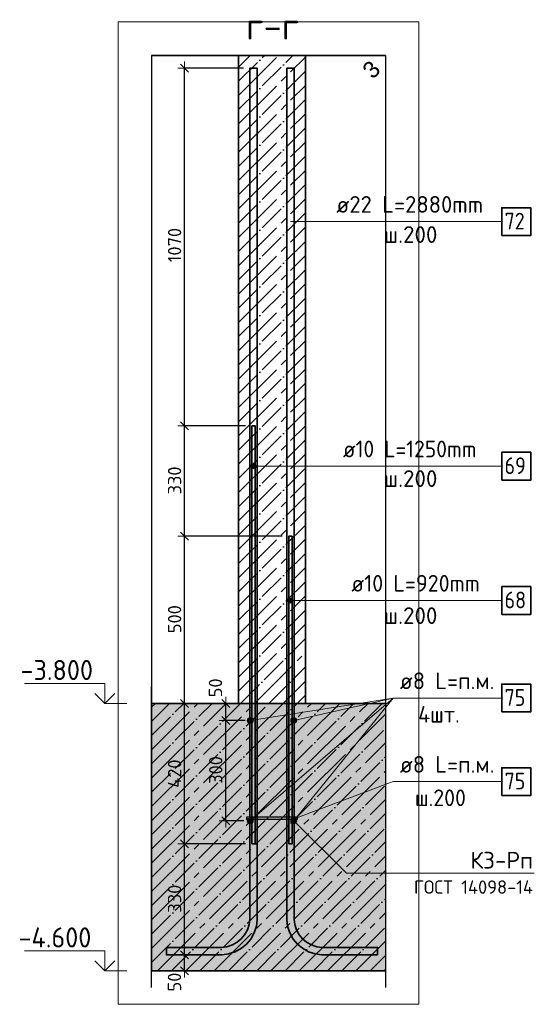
# Model space of a CAD drawing. Header units: millimetres. Extents: x -1001 to 124100, y -72947 to 40304.
# Tile 69 of 104: x 117541 to 119081, y -45849 to -42904. Entities that reach past the tile are written whole.
import ezdxf

# ---------------------------------------------------------------- set-up
doc = ezdxf.new("R2010")
doc.units = ezdxf.units.MM
doc.header["$PDMODE"] = 65
doc.linetypes.add('______11', pattern=[100, 80, -10, 0, -10])
doc.linetypes.add('______5', pattern=[220, 160, -20, 20, -20])
for name, color, linetype, lineweight in [('Standard', 7, 'Continuous', 25), ('Арм.стержн. Выпуски', 180, 'Continuous', 35), ('Арматурный каркас 01', 4, 'Continuous', 35), ('Высотная отметки_ общее', 7, 'Continuous', 13), ('Размерная линия_ общее', 7, 'Continuous', 13), ('Размерная линия_ общее_1', 7, 'Continuous', 13)]:
    doc.layers.add(name, color=color, linetype=linetype, lineweight=lineweight)
doc.styles.add('ARIAL', font='ARIAL.TTF')
doc.styles.add('ISOCPEUR', font='ISOCPEUR')
doc.dimstyles.new('DIMSTYLE_11', dxfattribs={"dimtxt": 40, "dimasz": 40, "dimexe": 0, "dimexo": 0, "dimgap": 20, "dimtad": 2, "dimdec": 0, "dimrnd": 5, "dimzin": 12, "dimdsep": 46, "dimtxsty": 'ISOCPEUR', "dimblk1": 'ALL_ML_STRICH', "dimblk2": 'ALL_ML_STRICH', "dimsah": 1, "dimcen": 0, "dimclrd": 7, "dimclre": 256, "dimclrt": 7, "dimadec": 0, "dimazin": 0, "dimtfac": 1, "dimtdec": 0, "dimtix": 1, "dimtmove": 2, "dimatfit": 3, "dimfxl": 0, "dimtvp": 1.2, "dimtzin": 0, "dimlwd": 0, "dimlwe": -3, "dimarcsym": 0})
doc.dimstyles.new('DIMSTYLE_9', dxfattribs={"dimtxt": 40, "dimasz": 40, "dimexe": 0, "dimexo": 0, "dimgap": 20, "dimtad": 2, "dimdec": 0, "dimrnd": 5, "dimzin": 12, "dimdsep": 46, "dimtxsty": 'ISOCPEUR', "dimblk1": 'ALL_ML_STRICH', "dimblk2": 'ALL_ML_STRICH', "dimsah": 1, "dimcen": 0, "dimclrd": 7, "dimclre": 256, "dimclrt": 7, "dimadec": 0, "dimazin": 0, "dimtfac": 1, "dimtdec": 0, "dimtix": 1, "dimtmove": 2, "dimatfit": 3, "dimfxl": 0, "dimtzin": 0, "dimlwd": 0, "dimlwe": -3, "dimarcsym": 0})

# ---------------------------------------------------------------- blocks, each defined once
blk = doc.blocks.new('ALL_ML_STRICH')
at = {"color": 0, "linetype": 'ByBlock', "lineweight": -2}
for p, q in [((-1, 0), (0.5, 0)), ((-0.3, -0.3), (0.3, 0.3)), ((0, -0.5), (0, 0.5))]:
    blk.add_line(p, q, dxfattribs=at)
blk = doc.blocks.new('*D235')
at = {"layer": 'DEFPOINTS', "color": 7, "linetype": 'Continuous', "lineweight": 13, "transparency": 33554687}
for p in [(118236.2, -45000), (118158, -45300), (118232.2, -45300)]:
    blk.add_point(p, dxfattribs=at)
at = {"layer": 'Размерная линия_ общее_1', "color": 253, "linetype": 'Continuous', "lineweight": -2, "true_color": 0xa0a0a0, "transparency": 33554687}
for p, q in [((118216.2, -45000), (118158, -45000)), ((118212.2, -45300), (118158, -45300))]:
    blk.add_line(p, q, dxfattribs=at)
at = {"layer": 'Размерная линия_ общее_1', "color": 7, "linetype": 'Continuous', "lineweight": -2, "transparency": 33554687}
blk.add_line((118158, -45300), (118158, -45000), dxfattribs=at)
at = {"layer": 'Размерная линия_ общее_1', "color": 7, "linetype": 'Continuous', "lineweight": 13, "transparency": 33554687, "xscale": 40, "yscale": 40, "zscale": 40}
for p, rotation in [((118158, -45000), 90), ((118158, -45300), 270)]:
    blk.add_blockref('ALL_ML_STRICH', p, dxfattribs=dict(at, rotation=rotation))
at = {"layer": 'Размерная линия_ общее_1', "color": 7, "linetype": 'Continuous', "lineweight": 13, "transparency": 33554687, "insert": (118128, -45148), "char_height": 40, "width": 120, "attachment_point": 5, "rotation": 90, "style": 'ISOCPEUR'}
blk.add_mtext('\\A1;{300}', dxfattribs=at)
blk = doc.blocks.new('*D236')
at = {"layer": 'DEFPOINTS', "color": 7, "linetype": 'Continuous', "lineweight": 13, "transparency": 33554687}
for p in [(118174.3, -44949), (118158, -45000), (118236.2, -45000)]:
    blk.add_point(p, dxfattribs=at)
at = {"layer": 'Размерная линия_ общее_1', "color": 253, "linetype": 'Continuous', "lineweight": -2, "true_color": 0xa0a0a0, "transparency": 33554687}
for p, q in [((118158, -44949), (118158, -44949)), ((118216.2, -45000), (118158, -45000))]:
    blk.add_line(p, q, dxfattribs=at)
at = {"layer": 'Размерная линия_ общее_1', "color": 7, "linetype": 'Continuous', "lineweight": -2, "transparency": 33554687}
blk.add_line((118158, -45000), (118158, -44949), dxfattribs=at)
at = {"layer": 'Размерная линия_ общее_1', "color": 7, "linetype": 'Continuous', "lineweight": 13, "transparency": 33554687, "xscale": 40, "yscale": 40, "zscale": 40}
for p, rotation in [((118158, -44949), 90), ((118158, -45000), 270)]:
    blk.add_blockref('ALL_ML_STRICH', p, dxfattribs=dict(at, rotation=rotation))
at = {"layer": 'Размерная линия_ общее_1', "color": 7, "linetype": 'Continuous', "lineweight": 13, "transparency": 33554687, "insert": (118127.2, -44902.4), "char_height": 40, "width": 80, "attachment_point": 5, "rotation": 90, "style": 'ISOCPEUR'}
blk.add_mtext('\\A1;{50}', dxfattribs=at)
blk = doc.blocks.new('*D237')
at = {"layer": 'DEFPOINTS', "color": 7, "linetype": 'Continuous', "lineweight": 13, "transparency": 33554687}
for p in [(117981.2, -45701), (118034.9, -45749), (118059.5, -45749)]:
    blk.add_point(p, dxfattribs=at)
at = {"layer": 'Размерная линия_ общее_1', "color": 253, "linetype": 'Continuous', "lineweight": -2, "true_color": 0xa0a0a0, "transparency": 33554687}
for p, q in [((118001.2, -45701), (118034.9, -45701)), ((118039.5, -45749), (118034.9, -45749))]:
    blk.add_line(p, q, dxfattribs=at)
at = {"layer": 'Размерная линия_ общее_1', "color": 7, "linetype": 'Continuous', "lineweight": -2, "transparency": 33554687}
blk.add_line((118034.9, -45749), (118034.9, -45701), dxfattribs=at)
at = {"layer": 'Размерная линия_ общее_1', "color": 7, "linetype": 'Continuous', "lineweight": 13, "transparency": 33554687, "xscale": 40, "yscale": 40, "zscale": 40}
for p, rotation in [((118034.9, -45701), 90), ((118034.9, -45749), 270)]:
    blk.add_blockref('ALL_ML_STRICH', p, dxfattribs=dict(at, rotation=rotation))
at = {"layer": 'Размерная линия_ общее_1', "color": 7, "linetype": 'Continuous', "lineweight": 13, "transparency": 33554687, "insert": (118004.6, -45782.5), "char_height": 40, "width": 80, "attachment_point": 5, "rotation": 90, "style": 'ISOCPEUR'}
blk.add_mtext('\\A1;{50}', dxfattribs=at)
blk = doc.blocks.new('*D238')
at = {"layer": 'DEFPOINTS', "color": 7, "linetype": 'Continuous', "lineweight": 13, "transparency": 33554687}
for p in [(118237.2, -45369), (117981.2, -45701), (118034.9, -45701)]:
    blk.add_point(p, dxfattribs=at)
at = {"layer": 'Размерная линия_ общее_1', "color": 253, "linetype": 'Continuous', "lineweight": -2, "true_color": 0xa0a0a0, "transparency": 33554687}
for p, q in [((118217.2, -45369), (118034.9, -45369)), ((118001.2, -45701), (118034.9, -45701))]:
    blk.add_line(p, q, dxfattribs=at)
at = {"layer": 'Размерная линия_ общее_1', "color": 7, "linetype": 'Continuous', "lineweight": -2, "transparency": 33554687}
blk.add_line((118034.9, -45701), (118034.9, -45369), dxfattribs=at)
at = {"layer": 'Размерная линия_ общее_1', "color": 7, "linetype": 'Continuous', "lineweight": 13, "transparency": 33554687, "xscale": 40, "yscale": 40, "zscale": 40}
for p, rotation in [((118034.9, -45369), 90), ((118034.9, -45701), 270)]:
    blk.add_blockref('ALL_ML_STRICH', p, dxfattribs=dict(at, rotation=rotation))
at = {"layer": 'Размерная линия_ общее_1', "color": 7, "linetype": 'Continuous', "lineweight": 13, "transparency": 33554687, "insert": (118004.9, -45533), "char_height": 40, "width": 120, "attachment_point": 5, "rotation": 90, "style": 'ISOCPEUR'}
blk.add_mtext('\\A1;{330}', dxfattribs=at)
blk = doc.blocks.new('*D239')
at = {"layer": 'DEFPOINTS', "color": 7, "linetype": 'Continuous', "lineweight": 13, "transparency": 33554687}
for p in [(118063.5, -44949), (118034.9, -45369), (118237.2, -45369)]:
    blk.add_point(p, dxfattribs=at)
at = {"layer": 'Размерная линия_ общее_1', "color": 253, "linetype": 'Continuous', "lineweight": -2, "true_color": 0xa0a0a0, "transparency": 33554687}
for p, q in [((118043.5, -44949), (118034.9, -44949)), ((118217.2, -45369), (118034.9, -45369))]:
    blk.add_line(p, q, dxfattribs=at)
at = {"layer": 'Размерная линия_ общее_1', "color": 7, "linetype": 'Continuous', "lineweight": -2, "transparency": 33554687}
blk.add_line((118034.9, -45369), (118034.9, -44949), dxfattribs=at)
at = {"layer": 'Размерная линия_ общее_1', "color": 7, "linetype": 'Continuous', "lineweight": 13, "transparency": 33554687, "xscale": 40, "yscale": 40, "zscale": 40}
for p, rotation in [((118034.9, -44949), 90), ((118034.9, -45369), 270)]:
    blk.add_blockref('ALL_ML_STRICH', p, dxfattribs=dict(at, rotation=rotation))
at = {"layer": 'Размерная линия_ общее_1', "color": 7, "linetype": 'Continuous', "lineweight": 13, "transparency": 33554687, "insert": (118004.9, -45159), "char_height": 40, "width": 120, "attachment_point": 5, "rotation": 90, "style": 'ISOCPEUR'}
blk.add_mtext('\\A1;{420}', dxfattribs=at)
blk = doc.blocks.new('*D240')
at = {"layer": 'DEFPOINTS', "color": 7, "linetype": 'Continuous', "lineweight": 13, "transparency": 33554687}
for p in [(118347.2, -44449), (118034.9, -44949), (118063.5, -44949)]:
    blk.add_point(p, dxfattribs=at)
at = {"layer": 'Размерная линия_ общее_1', "color": 253, "linetype": 'Continuous', "lineweight": -2, "true_color": 0xa0a0a0, "transparency": 33554687}
for p, q in [((118327.2, -44449), (118034.9, -44449)), ((118043.5, -44949), (118034.9, -44949))]:
    blk.add_line(p, q, dxfattribs=at)
at = {"layer": 'Размерная линия_ общее_1', "color": 7, "linetype": 'Continuous', "lineweight": -2, "transparency": 33554687}
blk.add_line((118034.9, -44949), (118034.9, -44449), dxfattribs=at)
at = {"layer": 'Размерная линия_ общее_1', "color": 7, "linetype": 'Continuous', "lineweight": 13, "transparency": 33554687, "xscale": 40, "yscale": 40, "zscale": 40}
for p, rotation in [((118034.9, -44449), 90), ((118034.9, -44949), 270)]:
    blk.add_blockref('ALL_ML_STRICH', p, dxfattribs=dict(at, rotation=rotation))
at = {"layer": 'Размерная линия_ общее_1', "color": 7, "linetype": 'Continuous', "lineweight": 13, "transparency": 33554687, "insert": (118004.9, -44697), "char_height": 40, "width": 120, "attachment_point": 5, "rotation": 90, "style": 'ISOCPEUR'}
blk.add_mtext('\\A1;{500}', dxfattribs=at)
blk = doc.blocks.new('*D241')
at = {"layer": 'DEFPOINTS', "color": 7, "linetype": 'Continuous', "lineweight": 13, "transparency": 33554687}
for p in [(118237.2, -44119), (118034.9, -44449), (118347.2, -44449)]:
    blk.add_point(p, dxfattribs=at)
at = {"layer": 'Размерная линия_ общее_1', "color": 253, "linetype": 'Continuous', "lineweight": -2, "true_color": 0xa0a0a0, "transparency": 33554687}
for p, q in [((118217.2, -44119), (118034.9, -44119)), ((118327.2, -44449), (118034.9, -44449))]:
    blk.add_line(p, q, dxfattribs=at)
at = {"layer": 'Размерная линия_ общее_1', "color": 7, "linetype": 'Continuous', "lineweight": -2, "transparency": 33554687}
blk.add_line((118034.9, -44449), (118034.9, -44119), dxfattribs=at)
at = {"layer": 'Размерная линия_ общее_1', "color": 7, "linetype": 'Continuous', "lineweight": 13, "transparency": 33554687, "xscale": 40, "yscale": 40, "zscale": 40}
for p, rotation in [((118034.9, -44119), 90), ((118034.9, -44449), 270)]:
    blk.add_blockref('ALL_ML_STRICH', p, dxfattribs=dict(at, rotation=rotation))
at = {"layer": 'Размерная линия_ общее_1', "color": 7, "linetype": 'Continuous', "lineweight": 13, "transparency": 33554687, "insert": (118004.9, -44282), "char_height": 40, "width": 120, "attachment_point": 5, "rotation": 90, "style": 'ISOCPEUR'}
blk.add_mtext('\\A1;{330}', dxfattribs=at)
blk = doc.blocks.new('*D242')
at = {"layer": 'DEFPOINTS', "color": 7, "linetype": 'Continuous', "lineweight": 13, "transparency": 33554687}
for p in [(118231.2, -43049), (118034.9, -44119), (118237.2, -44119)]:
    blk.add_point(p, dxfattribs=at)
at = {"layer": 'Размерная линия_ общее_1', "color": 253, "linetype": 'Continuous', "lineweight": -2, "true_color": 0xa0a0a0, "transparency": 33554687}
for p, q in [((118211.2, -43049), (118034.9, -43049)), ((118217.2, -44119), (118034.9, -44119))]:
    blk.add_line(p, q, dxfattribs=at)
at = {"layer": 'Размерная линия_ общее_1', "color": 7, "linetype": 'Continuous', "lineweight": -2, "transparency": 33554687}
blk.add_line((118034.9, -44119), (118034.9, -43049), dxfattribs=at)
at = {"layer": 'Размерная линия_ общее_1', "color": 7, "linetype": 'Continuous', "lineweight": 13, "transparency": 33554687, "xscale": 40, "yscale": 40, "zscale": 40}
for p, rotation in [((118034.9, -43049), 90), ((118034.9, -44119), 270)]:
    blk.add_blockref('ALL_ML_STRICH', p, dxfattribs=dict(at, rotation=rotation))
at = {"layer": 'Размерная линия_ общее_1', "color": 7, "linetype": 'Continuous', "lineweight": 13, "transparency": 33554687, "insert": (118004.9, -43578), "char_height": 40, "width": 160, "attachment_point": 5, "rotation": 90, "style": 'ISOCPEUR'}
blk.add_mtext('\\A1;{1070}', dxfattribs=at)
blk = doc.blocks.new('COMPLEX_ELEVATIONDIM_2')
at = {"layer": 'Высотная отметки_ общее', "color": 7, "linetype": 'Continuous', "lineweight": 13, "transparency": 33554687}
for p, q in [((117795.9, -44889), (117555.9, -44889)), ((117795.9, -44949), (117795.9, -44889)), ((117795.9, -44949), (117765.9, -44919)), ((117795.9, -44949), (117825.9, -44919)), ((117795.9, -44949), (117795.9, -44949)), ((117795.9, -44949), (117795.9, -44949)), ((117795.9, -44949), (117862, -44949)), ((117795.9, -44949), (117795.9, -44949)), ((117795.9, -44949), (117795.9, -44949)), ((117795.9, -45689), (117555.9, -45689)), ((117795.9, -45749), (117795.9, -45689)), ((117795.9, -45749), (117765.9, -45719)), ((117795.9, -45749), (117825.9, -45719)), ((117795.9, -45749), (117795.9, -45749)), ((117795.9, -45749), (117795.9, -45749)), ((117795.9, -45749), (117862, -45749)), ((117795.9, -45749), (117795.9, -45749)), ((117795.9, -45749), (117795.9, -45749))]:
    blk.add_line(p, q, dxfattribs=at)
at = {"layer": 'Высотная отметки_ общее', "color": 7, "linetype": 'Continuous', "lineweight": 13, "transparency": 33554687, "char_height": 60, "attachment_point": 7, "style": 'ISOCPEUR'}
for s, insert, width in [('\\W0.95;-3.800', (117543.9, -44879), 256.287), ('\\W0.95;-4.600', (117537.9, -45679), 262.337)]:
    blk.add_mtext(s, dxfattribs=dict(at, insert=insert, width=width))

msp = doc.modelspace()

# ---------------------------------------------------------------- hatches: boundary and pattern name
at = {"layer": 'Арм.стержн. Выпуски', "linetype": 'Continuous', "lineweight": 13, "transparency": 33554687}
for points in [[(118234.8, -44243.3), (118234.8, -44235.8), (118233.8, -44239.6)], [(118237.5, -44246), (118237.5, -44233.1), (118234.8, -44235.8)], [(118237.5, -44246), (118234.8, -44235.8), (118234.8, -44243.3)], [(118241.3, -44247.1), (118241.3, -44232.1), (118237.5, -44233.1)], [(118241.3, -44247.1), (118237.5, -44233.1), (118237.5, -44246)], [(118245, -44246), (118245, -44233.1), (118241.3, -44232.1)], [(118245, -44246), (118241.3, -44232.1), (118241.3, -44247.1)], [(118247.7, -44243.3), (118247.7, -44235.8), (118245, -44233.1)], [(118247.7, -44243.3), (118245, -44233.1), (118245, -44246)], [(118247.7, -44235.8), (118247.7, -44243.3), (118248.8, -44239.6)], [(118344.8, -44645), (118344.8, -44637.5), (118343.8, -44641.3)], [(118347.5, -44647.7), (118347.5, -44634.8), (118344.8, -44637.5)], [(118347.5, -44647.7), (118344.8, -44637.5), (118344.8, -44645)], [(118351.3, -44648.8), (118351.3, -44633.8), (118347.5, -44634.8)], [(118351.3, -44648.8), (118347.5, -44634.8), (118347.5, -44647.7)], [(118355, -44647.7), (118355, -44634.8), (118351.3, -44633.8)], [(118355, -44647.7), (118351.3, -44633.8), (118351.3, -44648.8)], [(118357.7, -44645), (118357.7, -44637.5), (118355, -44634.8)], [(118357.7, -44645), (118355, -44634.8), (118355, -44647.7)], [(118357.7, -44637.5), (118357.7, -44645), (118358.8, -44641.3)]]:
    msp.add_hatch(color=7, dxfattribs=at).paths.add_polyline_path(points)
at = {"layer": 'Арматурный каркас 01', "linetype": 'Continuous', "lineweight": 13, "transparency": 33554687}
for points in [[(118224.3, -45005.6), (118222.9, -44996.7), (118222.4, -45001.4)], [(118228, -45008.3), (118225.6, -44993), (118222.9, -44996.7)], [(118228, -45008.3), (118222.9, -44996.7), (118224.3, -45005.6)], [(118232.7, -45008.9), (118229.9, -44991.1), (118225.6, -44993)], [(118232.7, -45008.9), (118225.6, -44993), (118228, -45008.3)], [(118236.9, -45006.9), (118234.5, -44991.6), (118229.9, -44991.1)], [(118236.9, -45006.9), (118229.9, -44991.1), (118232.7, -45008.9)], [(118239.6, -45003.2), (118238.2, -44994.3), (118234.5, -44991.6)], [(118239.6, -45003.2), (118234.5, -44991.6), (118236.9, -45006.9)], [(118238.2, -44994.3), (118239.6, -45003.2), (118240.2, -44998.6)], [(118354.7, -45006.1), (118352.7, -44997.3), (118352.5, -45002)], [(118358.6, -45008.5), (118355.2, -44993.4), (118352.7, -44997.3)], [(118358.6, -45008.5), (118352.7, -44997.3), (118354.7, -45006.1)], [(118363.2, -45008.8), (118359.3, -44991.2), (118355.2, -44993.4)], [(118363.2, -45008.8), (118355.2, -44993.4), (118358.6, -45008.5)], [(118367.4, -45006.6), (118364, -44991.5), (118359.3, -44991.2)], [(118367.4, -45006.6), (118359.3, -44991.2), (118363.2, -45008.8)], [(118369.8, -45002.7), (118367.8, -44993.9), (118364, -44991.5)], [(118369.8, -45002.7), (118364, -44991.5), (118367.4, -45006.6)], [(118367.8, -44993.9), (118369.8, -45002.7), (118370, -44998)], [(118232.9, -45308.8), (118222.8, -45297.1), (118222.5, -45301.6)], [(118237.1, -45306.8), (118225.4, -45293.2), (118222.8, -45297.1)], [(118237.1, -45306.8), (118222.8, -45297.1), (118232.9, -45308.8)], [(118239.7, -45302.9), (118229.6, -45291.2), (118225.4, -45293.2)], [(118239.7, -45302.9), (118225.4, -45293.2), (118237.1, -45306.8)], [(118240.1, -45298.4), (118234.2, -45291.5), (118229.6, -45291.2)], [(118240.1, -45298.4), (118229.6, -45291.2), (118239.7, -45302.9)], [(118234.2, -45291.5), (118240.1, -45298.4), (118238.1, -45294.1)], [(118368.3, -45305.7), (118354.3, -45294.3), (118352.4, -45298.6)], [(118370.1, -45301.4), (118358.1, -45291.6), (118354.3, -45294.3)], [(118370.1, -45301.4), (118354.3, -45294.3), (118368.3, -45305.7)], [(118369.6, -45296.8), (118362.6, -45291.1), (118358.1, -45291.6)], [(118369.6, -45296.8), (118358.1, -45291.6), (118370.1, -45301.4)], [(118362.6, -45291.1), (118369.6, -45296.8), (118366.9, -45293)], [(118232.9, -45308.8), (118222.5, -45301.6), (118228.3, -45308.4)], [(118228.3, -45308.4), (118222.5, -45301.6), (118224.4, -45305.9)], [(118368.3, -45305.7), (118352.4, -45298.6), (118364.4, -45308.4)], [(118364.4, -45308.4), (118352.4, -45298.6), (118352.9, -45303.2)], [(118364.4, -45308.4), (118352.9, -45303.2), (118359.9, -45308.8)], [(118359.9, -45308.8), (118352.9, -45303.2), (118355.6, -45307)]]:
    msp.add_hatch(color=7, dxfattribs=at).paths.add_polyline_path(points)
at = {"layer": 'Арматурный каркас 01', "linetype": 'Continuous', "lineweight": 50, "transparency": 33554687}
for points in [[(118235.3, -45000), (118235, -44998.5), (118234.1, -44997.2), (118232.8, -44996.3), (118231.3, -44996), (118229.7, -44996.3), (118228.4, -44997.2), (118227.6, -44998.5), (118227.3, -45000), (118227.6, -45001.5), (118228.4, -45002.8), (118229.7, -45003.7), (118231.3, -45004), (118232.8, -45003.7), (118234.1, -45002.8), (118235, -45001.5)], [(118365.3, -45000), (118365, -44998.5), (118364.1, -44997.2), (118362.8, -44996.3), (118361.3, -44996), (118359.7, -44996.3), (118358.4, -44997.2), (118357.6, -44998.5), (118357.3, -45000), (118357.6, -45001.5), (118358.4, -45002.8), (118359.7, -45003.7), (118361.3, -45004), (118362.8, -45003.7), (118364.1, -45002.8), (118365, -45001.5)], [(118235.3, -45300), (118235, -45298.5), (118234.1, -45297.2), (118232.8, -45296.3), (118231.3, -45296), (118229.7, -45296.3), (118228.4, -45297.2), (118227.6, -45298.5), (118227.3, -45300), (118227.6, -45301.5), (118228.4, -45302.8), (118229.7, -45303.7), (118231.3, -45304), (118232.8, -45303.7), (118234.1, -45302.8), (118235, -45301.5)], [(118365.3, -45300), (118365, -45298.5), (118364.1, -45297.2), (118362.8, -45296.3), (118361.3, -45296), (118359.7, -45296.3), (118358.4, -45297.2), (118357.6, -45298.5), (118357.3, -45300), (118357.6, -45301.5), (118358.4, -45302.8), (118359.7, -45303.7), (118361.3, -45304), (118362.8, -45303.7), (118364.1, -45302.8), (118365, -45301.5)]]:
    msp.add_hatch(color=40, dxfattribs=at).paths.add_polyline_path(points)
at = {"layer": 'Размерная линия_ общее', "linetype": 'Continuous', "lineweight": -3, "transparency": 33554687}
msp.add_hatch(color=7, dxfattribs=at).paths.add_polyline_path([(117936.2, -44949), (117936.2, -45749), (118636.2, -45749), (118636.2, -44949)])

# ---------------------------------------------------------------- linework, layer by layer
at = {"color": 7, "linetype": 'Continuous', "lineweight": 25, "transparency": 33554687}
msp.add_line((118446.3, -43010.5), (118146.3, -43010.5), dxfattribs=at)
at = {"color": 7, "linetype": '______11', "lineweight": -3, "transparency": 33554687}
for p, q in [((118196.3, -43172.9), (118358.7, -43010.5)), ((118196.3, -43088.1), (118273.8, -43010.5)), ((118196.3, -43257.8), (118396.3, -43057.8)), ((118196.3, -43342.6), (118396.3, -43142.6)), ((118196.3, -43427.5), (118396.3, -43227.5)), ((118196.3, -43512.3), (118396.3, -43312.3)), ((118196.3, -43597.2), (118396.3, -43397.2)), ((118196.3, -43682), (118396.3, -43482)), ((118196.3, -43766.9), (118396.3, -43566.9)), ((118196.3, -43851.8), (118396.3, -43651.8)), ((118196.3, -43936.6), (118396.3, -43736.6)), ((118196.3, -44021.5), (118396.3, -43821.5)), ((118196.3, -44106.3), (118396.3, -43906.3)), ((118196.3, -44191.2), (118396.3, -43991.2)), ((118196.3, -44276), (118396.3, -44076)), ((118196.3, -44360.9), (118396.3, -44160.9)), ((118196.3, -44445.7), (118396.3, -44245.7)), ((118196.3, -44530.6), (118396.3, -44330.6)), ((118196.3, -44615.4), (118396.3, -44415.4)), ((118196.3, -44700.3), (118396.3, -44500.3)), ((118196.3, -44785.1), (118396.3, -44585.1)), ((118196.3, -44870), (118396.3, -44670)), ((118202.1, -44949), (118396.3, -44754.8)), ((118287, -44949), (118396.3, -44839.7)), ((118371.8, -44949), (118396.3, -44924.5))]:
    msp.add_line(p, q, dxfattribs=at)
at = {"color": 7, "linetype": '______5', "lineweight": -3, "transparency": 33554687}
for p, q in [((118196.3, -43130.5), (118316.3, -43010.5)), ((118196.3, -43045.6), (118231.4, -43010.5)), ((118196.3, -43215.4), (118396.3, -43015.4)), ((118196.3, -43300.2), (118396.3, -43100.2)), ((118196.3, -43385.1), (118396.3, -43185.1)), ((118196.3, -43469.9), (118396.3, -43269.9)), ((118196.3, -43554.8), (118396.3, -43354.8)), ((118196.3, -43639.6), (118396.3, -43439.6)), ((118196.3, -43724.5), (118396.3, -43524.5)), ((118196.3, -43809.3), (118396.3, -43609.3)), ((118196.3, -43894.2), (118396.3, -43694.2)), ((118196.3, -43979), (118396.3, -43779)), ((118196.3, -44063.9), (118396.3, -43863.9)), ((118196.3, -44148.7), (118396.3, -43948.7)), ((118196.3, -44233.6), (118396.3, -44033.6)), ((118196.3, -44318.4), (118396.3, -44118.4)), ((118196.3, -44403.3), (118396.3, -44203.3)), ((118196.3, -44488.1), (118396.3, -44288.1)), ((118196.3, -44573), (118396.3, -44373)), ((118196.3, -44657.9), (118396.3, -44457.9)), ((118196.3, -44742.7), (118396.3, -44542.7)), ((118196.3, -44827.6), (118396.3, -44627.6)), ((118196.3, -44912.4), (118396.3, -44712.4)), ((118244.5, -44949), (118396.3, -44797.3)), ((118329.4, -44949), (118396.3, -44882.1))]:
    msp.add_line(p, q, dxfattribs=at)
at = {"color": 7, "linetype": 'Continuous', "lineweight": 35, "transparency": 33554687}
for p, q in [((118196.3, -43010.5), (118196.3, -44949)), ((118396.3, -44949), (118396.3, -43010.5)), ((118196.3, -44949), (118396.3, -44949))]:
    msp.add_line(p, q, dxfattribs=at)
at = {"layer": 'Standard', "color": 52, "linetype": 'Continuous', "lineweight": -3, "transparency": 33554687}
for p, q in [((117936.2, -43010.5), (117936.2, -45749)), ((117936.2, -43010.5), (117936.2, -45749)), ((117936.2, -43010.5), (118636.2, -43010.5)), ((118636.2, -43010.5), (117936.2, -43010.5)), ((118636.2, -43010.5), (118636.2, -45749)), ((118636.2, -43010.5), (118636.2, -45749)), ((117936.2, -45749), (118636.2, -45749)), ((118636.2, -45749), (117936.2, -45749))]:
    msp.add_line(p, q, dxfattribs=at)
at = {"layer": 'Standard', "color": 7, "linetype": 'Continuous', "lineweight": 13, "transparency": 33554687}
for points in [[(117836.2, -45849), (118736.2, -45849), (118736.2, -42910.5), (117836.2, -42910.5), (117836.2, -45849)], [(118361.3, -45300), (118519.3, -45456.8), (119081.2, -45456.8)]]:
    msp.add_lwpolyline(points, dxfattribs=at)
at = {"layer": 'Арм.стержн. Выпуски', "color": 7, "linetype": 'Continuous', "lineweight": 13, "transparency": 33554687}
for p, q in [((118468.9, -43507.9), (118351.3, -43507.9)), ((118468.9, -43507.9), (118983.9, -43507.9)), ((118241.3, -44232.1), (118241.3, -44232.1)), ((118233.8, -44239.6), (118233.8, -44239.6)), ((118758.9, -44239.6), (118241.3, -44239.6)), ((118241.3, -44247.1), (118241.3, -44247.1)), ((118248.8, -44239.6), (118248.8, -44239.6)), ((118758.9, -44239.6), (118983.9, -44239.6)), ((118343.8, -44641.3), (118343.8, -44641.3)), ((118351.3, -44633.8), (118351.3, -44633.8)), ((118513.9, -44641.3), (118351.3, -44641.3)), ((118351.3, -44648.8), (118351.3, -44648.8)), ((118358.8, -44641.3), (118358.8, -44641.3)), ((118513.9, -44641.3), (118983.9, -44641.3))]:
    msp.add_line(p, q, dxfattribs=at)
at = {"layer": 'Арм.стержн. Выпуски', "color": 7, "linetype": 'Continuous', "lineweight": 35, "transparency": 33554687}
for points in [[(117980.3, -45679), (118145.8, -45679), (118161.6, -45676.8), (118177.7, -45671.5), (118192.4, -45663.2), (118204.5, -45653.2), (118214.5, -45641.2), (118222.8, -45626.4), (118228.1, -45610.3), (118230.3, -45594.5), (118230.3, -43049), (118252.3, -43049), (118252.3, -45596.1), (118249.6, -45615.3), (118243, -45635.3), (118232.7, -45653.7), (118220.1, -45668.8), (118205, -45681.4), (118186.6, -45691.7), (118166.6, -45698.3), (118147.3, -45701), (117980.3, -45701), (117980.3, -45679)], [(118612.3, -45701), (118445.2, -45701), (118425.9, -45698.3), (118405.9, -45691.7), (118387.6, -45681.4), (118372.4, -45668.8), (118359.8, -45653.7), (118349.5, -45635.3), (118342.9, -45615.3), (118340.3, -45596.1), (118340.3, -43049), (118362.3, -43049), (118362.3, -45594.5), (118364.5, -45610.3), (118369.8, -45626.4), (118378, -45641.2), (118388.1, -45653.2), (118400.1, -45663.2), (118414.8, -45671.5), (118430.9, -45676.8), (118446.7, -45679), (118612.3, -45679), (118612.3, -45701)], [(118983.9, -43549.6), (119070.6, -43549.6), (119070.6, -43466.3), (118983.9, -43466.3), (118983.9, -43549.6)], [(118983.9, -44281.3), (119070.6, -44281.3), (119070.6, -44197.9), (118983.9, -44197.9), (118983.9, -44281.3)], [(118983.9, -44682.9), (119070.6, -44682.9), (119070.6, -44599.6), (118983.9, -44599.6), (118983.9, -44682.9)]]:
    msp.add_lwpolyline(points, dxfattribs=at)
at = {"layer": 'Арм.стержн. Выпуски', "color": 4, "linetype": 'Continuous', "lineweight": 35, "transparency": 33554687}
for points in [[(118236.3, -45369), (118236.3, -44119), (118246.3, -44119), (118246.3, -45369), (118236.3, -45369)], [(118346.3, -45369), (118346.3, -44449), (118356.3, -44449), (118356.3, -45369), (118346.3, -45369)]]:
    msp.add_lwpolyline(points, dxfattribs=at)
at = {"layer": 'Арм.стержн. Выпуски', "color": 7, "linetype": 'Continuous', "lineweight": 13, "transparency": 33554687}
for centre in [(118241.3, -44239.6), (118351.3, -44641.3)]:
    msp.add_circle(centre, 7.5, dxfattribs=at)
at = {"layer": 'Арматурный каркас 01', "color": 7, "linetype": 'Continuous', "lineweight": 13, "transparency": 33554687}
for p, q in [((118658.9, -44932.9), (118231.3, -45000)), ((118658.9, -44932.9), (118231.3, -45300)), ((118658.9, -44932.9), (118361.3, -45000)), ((118658.9, -44932.9), (118361.3, -45300)), ((118658.9, -44932.9), (118983.9, -44932.9)), ((118222.4, -45001.4), (118222.4, -45001.4)), ((118229.9, -44991.1), (118229.9, -44991.1)), ((118240.2, -44998.6), (118240.2, -44998.6)), ((118352.5, -45002), (118352.5, -45002)), ((118359.3, -44991.2), (118359.3, -44991.2)), ((118370, -44998), (118370, -44998)), ((118232.7, -45008.9), (118232.7, -45008.9)), ((118363.2, -45008.8), (118363.2, -45008.8)), ((118658.9, -45182.9), (118367.3, -45292)), ((118658.9, -45182.9), (118983.9, -45182.9)), ((118225.4, -45293.2), (118225.4, -45293.2)), ((118238.1, -45294.1), (118238.1, -45294.1)), ((118354.3, -45294.3), (118354.3, -45294.3)), ((118366.9, -45293), (118366.9, -45293)), ((118224.4, -45305.9), (118224.4, -45305.9)), ((118237.1, -45306.8), (118237.1, -45306.8)), ((118355.6, -45307), (118355.6, -45307)), ((118368.3, -45305.7), (118368.3, -45305.7))]:
    msp.add_line(p, q, dxfattribs=at)
at = {"layer": 'Арматурный каркас 01', "color": 7, "linetype": 'Continuous', "lineweight": 35, "transparency": 33554687}
for points in [[(118983.9, -44974.6), (119070.6, -44974.6), (119070.6, -44891.3), (118983.9, -44891.3), (118983.9, -44974.6)], [(118983.9, -45224.6), (119070.6, -45224.6), (119070.6, -45141.3), (118983.9, -45141.3), (118983.9, -45224.6)]]:
    msp.add_lwpolyline(points, dxfattribs=at)
at = {"layer": 'Арматурный каркас 01', "color": 40, "linetype": 'Continuous', "lineweight": 25, "transparency": 33554687}
msp.add_lwpolyline([(118221.3, -45288), (118371.3, -45288), (118371.3, -45296), (118221.3, -45296), (118221.3, -45288)], dxfattribs=at)
at = {"layer": 'Арматурный каркас 01', "color": 7, "linetype": 'Continuous', "lineweight": 13, "transparency": 33554687}
for centre in [(118231.3, -45000), (118361.3, -45000), (118231.3, -45300), (118361.3, -45300)]:
    msp.add_circle(centre, 9, dxfattribs=at)
at = {"layer": 'Размерная линия_ общее', "color": 7, "linetype": 'Continuous', "lineweight": 25, "transparency": 33554687}
for p, q in [((117936.2, -45799), (117936.2, -44899)), ((118636.2, -44899), (118636.2, -45799))]:
    msp.add_line(p, q, dxfattribs=at)
at = {"layer": 'Размерная линия_ общее', "color": 7, "linetype": '______11', "lineweight": -3, "transparency": 33554687}
for p, q in [((117936.2, -45639.1), (118626.4, -44949)), ((117936.2, -45554.3), (118541.5, -44949)), ((117936.2, -45469.4), (118456.7, -44949)), ((117936.2, -45384.6), (118371.8, -44949)), ((117936.2, -45299.7), (118287, -44949)), ((117936.2, -45214.9), (118202.1, -44949)), ((117936.2, -45130), (118117.3, -44949)), ((117936.2, -45045.2), (118032.4, -44949)), ((117936.2, -44960.3), (117947.5, -44949)), ((117936.2, -45724), (118636.2, -45024)), ((117996.1, -45749), (118636.2, -45108.8)), ((118080.9, -45749), (118636.2, -45193.7)), ((118165.8, -45749), (118636.2, -45278.6)), ((118250.6, -45749), (118636.2, -45363.4)), ((118335.5, -45749), (118636.2, -45448.3)), ((118420.3, -45749), (118636.2, -45533.1)), ((118505.2, -45749), (118636.2, -45618)), ((118590, -45749), (118636.2, -45702.8))]:
    msp.add_line(p, q, dxfattribs=at)
at = {"layer": 'Размерная линия_ общее', "color": 7, "linetype": '______5', "lineweight": -3, "transparency": 33554687}
for p, q in [((117936.2, -45596.7), (118583.9, -44949)), ((117936.2, -45511.9), (118499.1, -44949)), ((117936.2, -45427), (118414.2, -44949)), ((117936.2, -45342.2), (118329.4, -44949)), ((117936.2, -45257.3), (118244.5, -44949)), ((117936.2, -45172.5), (118159.7, -44949)), ((117936.2, -45087.6), (118074.8, -44949)), ((117936.2, -45002.7), (117990, -44949)), ((117936.2, -45681.6), (118636.2, -44981.6)), ((117953.6, -45749), (118636.2, -45066.4)), ((118038.5, -45749), (118636.2, -45151.3)), ((118123.4, -45749), (118636.2, -45236.1)), ((118208.2, -45749), (118636.2, -45321)), ((118293.1, -45749), (118636.2, -45405.8)), ((118377.9, -45749), (118636.2, -45490.7)), ((118462.8, -45749), (118636.2, -45575.5)), ((118547.6, -45749), (118636.2, -45660.4)), ((118632.5, -45749), (118636.2, -45745.2))]:
    msp.add_line(p, q, dxfattribs=at)
at = {"layer": 'Размерная линия_ общее', "color": 7, "linetype": 'Continuous', "lineweight": 35, "transparency": 33554687}
for p, q in [((118196.3, -44949), (117936.2, -44949)), ((118396.3, -44949), (118196.3, -44949)), ((118636.2, -44949), (118396.3, -44949)), ((117936.2, -45749), (118636.2, -45749))]:
    msp.add_line(p, q, dxfattribs=at)

# ---------------------------------------------------------------- block references
at = {"layer": 'Высотная отметки_ общее', "color": 7, "linetype": 'Continuous', "lineweight": 13, "transparency": 33554687}
msp.add_blockref('COMPLEX_ELEVATIONDIM_2', (0, 0), dxfattribs=at)

# ---------------------------------------------------------------- texts
at = {"layer": 'Standard', "color": 7, "linetype": 'Continuous', "lineweight": 13, "transparency": 33554687, "style": 'ISOCPEUR'}
for s, insert, char_height, width, attachment_point in [('\\A1;{\\fISOCPEUR|i0|b0;\\H80.000000;\\W1.000000;\\C7;г-г}\\P', (118377.9, -42923), 80, 204.522, 6), ('\\A1;{\\fISOCPEUR|i0|b0;\\H50.000000;\\W1.000000;\\C7;ш.200}\\P', (118710.9, -43521.4), 50, 188.571, 2), ('\\A1;{\\fISOCPEUR|i0|b0;\\H50.000000;\\W1.000000;\\C7;ш.200}\\P', (118710.9, -44251.4), 50, 188.571, 2), ('\\A1;{\\fISOCPEUR|i0|b0;\\H50.000000;\\W1.000000;\\C7;ш.200}\\P', (118710.9, -44661.4), 50, 188.571, 2)]:
    msp.add_mtext(s, dxfattribs=dict(at, insert=insert, char_height=char_height, width=width, attachment_point=attachment_point))
at = {"layer": 'Standard', "color": 7, "linetype": 'Continuous', "lineweight": 13, "transparency": 33554687, "insert": (118593.8, -43052.9), "char_height": 50, "width": 63.924, "attachment_point": 5, "rotation": 45, "style": 'ARIAL'}
msp.add_mtext('\\W0.99;3', dxfattribs=at)
at = {"layer": 'Standard', "color": 7, "linetype": 'Continuous', "lineweight": 13, "transparency": 33554687, "insert": (119077.3, -45393), "char_height": 50, "width": 444.627, "attachment_point": 3, "line_spacing_factor": 1.024096, "style": 'ARIAL'}
msp.add_mtext('\\A1;{\\fISOCPEUR|i0|b0;\\H50.000000;\\W1.000000;\\C7;К3-Рп}\\P{\\fISOCPEUR|i0|b0;\\H40.000000;\\W1.000000;\\C7;ГОСТ 14098-14}\\P', dxfattribs=at)
at = {"layer": 'Арм.стержн. Выпуски', "color": 7, "linetype": 'Continuous', "lineweight": 25, "transparency": 33554687, "char_height": 50, "attachment_point": 7, "style": 'ISOCPEUR'}
for s, insert, width in [('\\W0.98;ø22 L=2880mm ', (118488.9, -43481.3), 499.241), ('\\W0.87;72', (118992.2, -43531.3), 91.802), ('\\W0.94;ø10 L=1250mm ', (118508.9, -44212.9), 478.268), ('\\W0.87;69', (118992.2, -44262.9), 91.802), ('\\W0.96;ø10 L=920mm ', (118533.9, -44614.6), 453.703), ('\\W0.87;68', (118992.2, -44664.6), 91.802)]:
    msp.add_mtext(s, dxfattribs=dict(at, insert=insert, width=width))
at = {"layer": 'Арматурный каркас 01', "color": 7, "linetype": 'Continuous', "lineweight": 25, "transparency": 33554687, "char_height": 50, "attachment_point": 7, "style": 'ISOCPEUR'}
for s, insert, width in [('\\W0.97;ø8 L=п.м.', (118678.9, -44906.3), 308.971), ('\\W0.87;75', (118992.2, -44956.3), 91.802), ('\\W0.95;4шт. ', (118733.9, -45006.3), 198.596), ('\\W0.97;ø8 L=п.м.', (118678.9, -45156.3), 308.971), ('\\W0.87;75', (118992.2, -45206.3), 91.802), ('\\W0.95;ш.200 ', (118723.9, -45256.3), 218.666)]:
    msp.add_mtext(s, dxfattribs=dict(at, insert=insert, width=width))

# ---------------------------------------------------------------- dimensions: what is measured, and where the dimension line sits
at = {"layer": 'Размерная линия_ общее_1', "color": 7, "linetype": 'Continuous', "lineweight": 13, "transparency": 33554687}
for base, p1, p2, dimstyle, picture, middle in [((118034.9, -43049), (118217.2, -44119), (118211.2, -43049), 'DIMSTYLE_9', '*D242', (118004.9, -43578)), ((118034.9, -44119), (118327.2, -44449), (118217.2, -44119), 'DIMSTYLE_9', '*D241', (118004.9, -44282)), ((118034.9, -44449), (118043.5, -44949), (118327.2, -44449), 'DIMSTYLE_9', '*D240', (118004.9, -44697)), ((118158, -44949), (118216.2, -45000), (118158, -44949), 'DIMSTYLE_11', '*D236', (118127.2, -44902.4)), ((118034.9, -44949), (118217.2, -45369), (118043.5, -44949), 'DIMSTYLE_9', '*D239', (118004.9, -45159)), ((118158, -45000), (118212.2, -45300), (118216.2, -45000), 'DIMSTYLE_9', '*D235', (118128, -45148)), ((118034.9, -45369), (118001.2, -45701), (118217.2, -45369), 'DIMSTYLE_9', '*D238', (118004.9, -45533)), ((118034.9, -45701), (118039.5, -45749), (118001.2, -45701), 'DIMSTYLE_11', '*D237', (118004.6, -45782.5))]:
    dim = msp.add_linear_dim(base=base, p1=p1, p2=p2, angle=90, dimstyle=dimstyle, override={"dimpost": '<>', "dimclrd": 7, "dimclre": 253, "dimclrt": 7, "dimlwd": 0, "dimlwe": 65533}, dxfattribs=at)
    dim.commit()
    dim.dimension.update_dxf_attribs({"geometry": picture, "text_midpoint": middle, "dimtype": 160})

doc.saveas('drawing.dxf')
